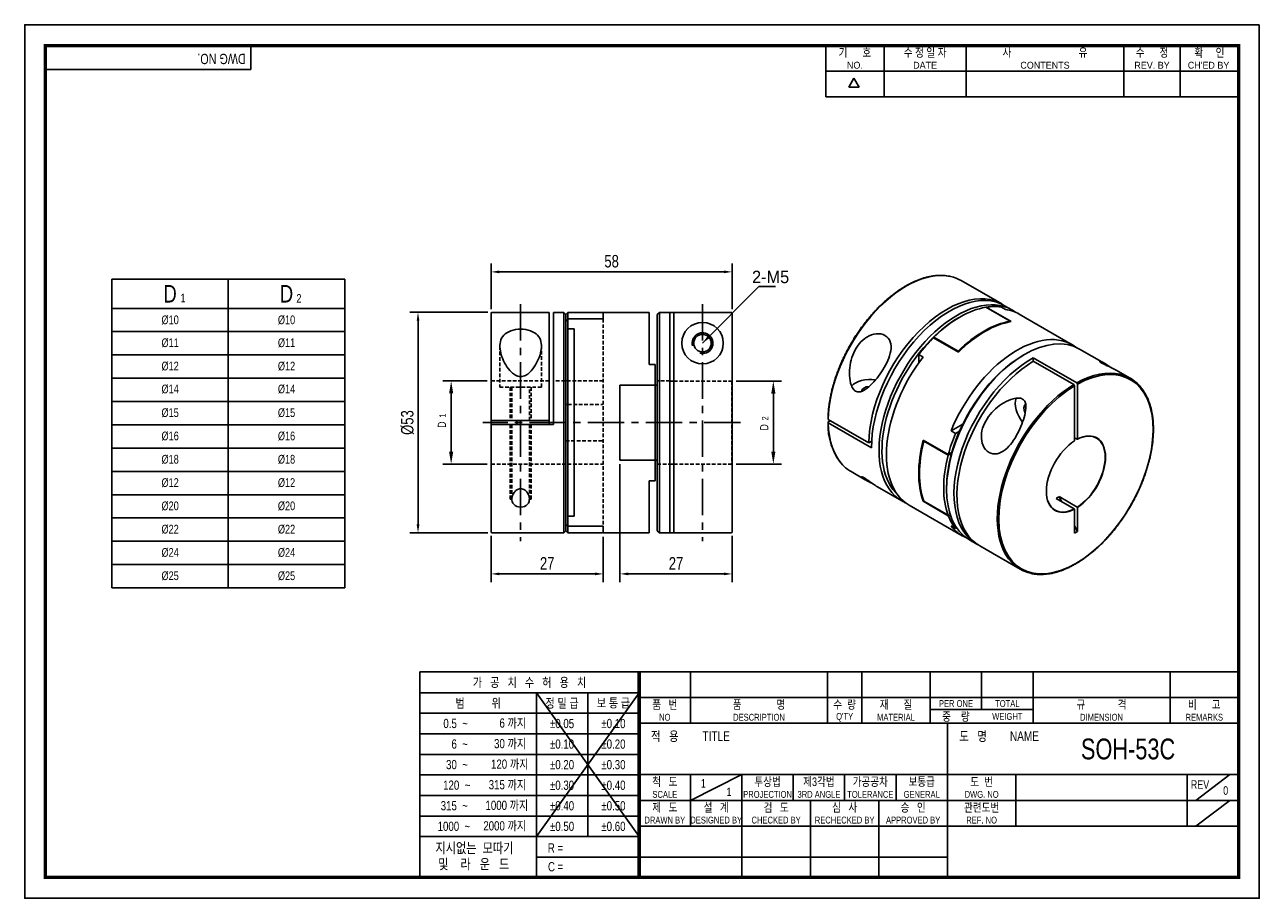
# Model space of a CAD drawing. Header units: millimetres. Extents: x 0 to 297, y 0 to 210.
import ezdxf
from ezdxf.enums import TextEntityAlignment as Align

# ---------------------------------------------------------------- set-up
doc = ezdxf.new("R2010")
doc.units = ezdxf.units.MM
doc.header["$LTSCALE"] = 7
for name, pattern in [('CENTER', [2, 1.25, -0.25, 0.25, -0.25]), ('CENTER2', [1.125, 0.75, -0.125, 0.125, -0.125]), ('DASHED', [0.75, 0.5, -0.25]), ('HIDDEN', [0.375, 0.25, -0.125]), ('HIDDEN2', [0.1875, 0.125, -0.0625]), ('PHANTOM2', [1.25, 0.625, -0.125, 0.125, -0.125, 0.125, -0.125])]:
    doc.linetypes.add(name, pattern=pattern)
doc.layers.get('0').update_dxf_attribs({"linetype": 'CONTINUOUS'})
doc.layers.get('Defpoints').update_dxf_attribs({"linetype": 'CONTINUOUS'})
for name, color, linetype in [('BM', 2, 'CONTINUOUS'), ('C', 1, 'CENTER2'), ('CT', 1, 'CENTER'), ('D', 7, 'CONTINUOUS'), ('DIM', 7, 'CONTINUOUS'), ('H', 3, 'HIDDEN'), ('HD', 4, 'DASHED'), ('P', 4, 'PHANTOM2')]:
    doc.layers.add(name, color=color, linetype=linetype)
doc.styles.get("Standard").update_dxf_attribs({"font": 'Gulim.ttf', "width": 0.8, "height": 3})
doc.dimstyles.new('LIM', dxfattribs={"dimtxt": 2, "dimasz": 2, "dimexe": 2, "dimexo": 1, "dimgap": 1, "dimtad": 1, "dimdec": 3, "dimzin": 9, "dimdsep": 46, "dimtxsty": 'Standard', "dimcen": 3, "dimclrd": 1, "dimclre": 1, "dimadec": 0, "dimazin": 0, "dimtfac": 1, "dimtdec": 3, "dimtmove": 0, "dimatfit": 3, "dimfxl": 0, "dimtolj": 1, "dimtzin": 0, "dimarcsym": 0})

# ---------------------------------------------------------------- blocks, each defined once
blk = doc.blocks.new('*D25')
at = {"layer": 'Defpoints', "color": 0}
for p in [(170.19, 150.58), (112.19, 140.61), (170.19, 140.6)]:
    blk.add_point(p, dxfattribs=at)
at = {"layer": 'DIM', "color": 1, "lineweight": -2}
for p, q in [((112.19, 141.61), (112.19, 152.58)), ((170.19, 141.6), (170.19, 152.58)), ((114.19, 150.58), (168.19, 150.58))]:
    blk.add_line(p, q, dxfattribs=at)
at = {"layer": 'DIM', "color": 1}
for points in [[(114.19, 150.92), (114.19, 150.25), (112.19, 150.58)], [(168.19, 150.92), (168.19, 150.25), (170.19, 150.58)]]:
    blk.add_solid(points, dxfattribs=at)
at = {"layer": 'DIM', "color": 0, "insert": (141.19, 153.12), "char_height": 3, "attachment_point": 5}
blk.add_mtext('\\A1;58', dxfattribs=at)
blk = doc.blocks.new('*D26')
at = {"layer": 'Defpoints', "color": 0}
for p in [(94.62, 140.86), (112.44, 140.86), (112.44, 87.86)]:
    blk.add_point(p, dxfattribs=at)
at = {"layer": 'DIM', "color": 1, "lineweight": -2}
for p, q in [((111.44, 140.86), (92.62, 140.86)), ((94.62, 89.86), (94.62, 138.86)), ((111.44, 87.86), (92.62, 87.86))]:
    blk.add_line(p, q, dxfattribs=at)
at = {"layer": 'DIM', "color": 1}
for points in [[(94.29, 138.86), (94.95, 138.86), (94.62, 140.86)], [(94.29, 89.86), (94.95, 89.86), (94.62, 87.86)]]:
    blk.add_solid(points, dxfattribs=at)
at = {"layer": 'DIM', "color": 0, "insert": (92.08, 114.36), "char_height": 3, "attachment_point": 5, "rotation": 90}
blk.add_mtext('\\A1;%%c53', dxfattribs=at)
blk = doc.blocks.new('*D27')
at = {"layer": 'Defpoints', "color": 0}
for p in [(112.19, 88.11), (139.19, 87.86), (139.19, 77.98)]:
    blk.add_point(p, dxfattribs=at)
at = {"layer": 'DIM', "color": 1, "lineweight": -2}
for p, q in [((112.19, 87.11), (112.19, 75.98)), ((139.19, 86.86), (139.19, 75.98)), ((114.19, 77.98), (137.19, 77.98))]:
    blk.add_line(p, q, dxfattribs=at)
at = {"layer": 'DIM', "color": 1}
for points in [[(114.19, 78.31), (114.19, 77.65), (112.19, 77.98)], [(137.19, 78.31), (137.19, 77.65), (139.19, 77.98)]]:
    blk.add_solid(points, dxfattribs=at)
at = {"layer": 'DIM', "color": 0, "insert": (125.69, 80.52), "char_height": 3, "attachment_point": 5}
blk.add_mtext('\\A1;27', dxfattribs=at)
blk = doc.blocks.new('*D28')
at = {"layer": 'Defpoints', "color": 0}
for p in [(143.19, 105.36), (170.19, 88.11), (170.19, 77.98)]:
    blk.add_point(p, dxfattribs=at)
at = {"layer": 'DIM', "color": 1, "lineweight": -2}
for p, q in [((143.19, 104.36), (143.19, 75.98)), ((170.19, 87.11), (170.19, 75.98)), ((145.19, 77.98), (168.19, 77.98))]:
    blk.add_line(p, q, dxfattribs=at)
at = {"layer": 'DIM', "color": 1}
for points in [[(145.19, 78.31), (145.19, 77.65), (143.19, 77.98)], [(168.19, 78.31), (168.19, 77.65), (170.19, 77.98)]]:
    blk.add_solid(points, dxfattribs=at)
at = {"layer": 'DIM', "color": 0, "insert": (156.69, 80.52), "char_height": 3, "attachment_point": 5}
blk.add_mtext('\\A1;27', dxfattribs=at)

msp = doc.modelspace()

# ---------------------------------------------------------------- linework, layer by layer
for p, q in [((54.437, 199.2323), (54.437, 205)), ((192.7139, 192.6407), (192.7139, 205)), ((206.7211, 192.6407), (206.7211, 205)), ((226.4959, 192.6407), (226.4959, 205)), ((264.3976, 192.6407), (264.3976, 205)), ((277.9928, 192.6407), (277.9928, 205)), ((54.437, 199.2323), (5, 199.2323)), ((192.7139, 198.8204), (291.588, 198.8204)), ((198.2565, 194.9765), (199.4924, 197.1172)), ((200.7283, 194.9765), (199.4924, 197.1172)), ((200.7283, 194.9765), (198.2565, 194.9765)), ((192.7139, 192.6407), (291.588, 192.6407)), ((20.9878, 148.8183), (20.9878, 74.6183)), ((20.9878, 148.8183), (76.9878, 148.8183)), ((76.9878, 148.8183), (76.9878, 74.6183)), ((20.9878, 74.6183), (76.9878, 74.6183)), ((95.0758, 54.437), (95.0758, 5)), ((147.8086, 54.437), (95.0758, 54.437)), ((292, 54.437), (147.8086, 54.437)), ((147.8086, 54.437), (147.8086, 5)), ((160.1679, 54.437), (160.1679, 42.0778)), ((193.1259, 54.437), (193.1259, 42.0778)), ((201.3654, 54.437), (201.3654, 42.0778)), ((217.8444, 54.437), (217.8444, 42.0778)), ((230.2037, 54.437), (230.2037, 45.3736)), ((242.563, 54.437), (242.563, 42.0778)), ((275.521, 54.437), (275.521, 42.0778)), ((147.8086, 49.4295), (95.0758, 49.4295)), ((147.8086, 49.4295), (123.0901, 14.8235)), ((123.0901, 49.4295), (147.8086, 14.8235)), ((123.0901, 49.4295), (123.0901, 5)), ((135.4493, 49.4295), (135.4493, 14.8235)), ((147.8086, 48.2574), (292, 48.2574)), ((217.8444, 45.3736), (242.563, 45.3736)), ((147.8086, 44.4858), (95.0758, 44.4858)), ((147.8086, 42.0778), (292, 42.0778)), ((221.9642, 5), (221.9642, 42.0778)), ((147.8086, 39.5421), (95.0758, 39.5421)), ((147.8086, 34.5984), (95.0758, 34.5984)), ((147.8086, 29.7185), (292, 29.7185)), ((160.1679, 23.5389), (172.5271, 29.7185)), ((160.1679, 29.7185), (160.1679, 17.3593)), ((172.5271, 29.7185), (172.5271, 5)), ((184.8864, 29.7185), (184.8864, 23.5389)), ((197.2457, 29.7185), (197.2457, 23.5389)), ((209.6049, 29.7185), (209.6049, 23.5389)), ((238.4432, 29.7185), (238.4432, 17.3593)), ((279.6407, 29.7185), (279.6407, 17.3593)), ((281.7006, 23.5389), (289.9401, 29.7185)), ((147.8086, 29.6547), (95.0758, 29.6547)), ((147.8086, 24.711), (95.0758, 24.711)), ((147.8086, 23.5389), (221.9642, 23.5389)), ((189.0061, 23.5389), (189.0061, 5)), ((205.4852, 23.5389), (205.4852, 5)), ((221.9642, 23.5389), (292, 23.5389)), ((281.7006, 17.3593), (289.9401, 23.5389)), ((147.8086, 19.7673), (95.0758, 19.7673)), ((147.8086, 17.3593), (292, 17.3593)), ((147.8086, 14.8235), (95.0758, 14.8235)), ((147.8086, 9.8798), (123.0901, 9.8798)), ((147.8086, 9.8798), (221.9642, 9.8798))]:
    msp.add_line(p, q)
at = {"color": 4}
for p, q in [((48.9878, 148.8183), (48.9878, 74.6183)), ((20.9878, 141.8183), (76.9878, 141.8183))]:
    msp.add_line(p, q, dxfattribs=at)
at = {"color": 1}
for p, q in [((20.9878, 136.2183), (76.9878, 136.2183)), ((20.9878, 130.6183), (76.9878, 130.6183)), ((20.9878, 125.0183), (76.9878, 125.0183)), ((20.9878, 119.4183), (76.9878, 119.4183)), ((20.9878, 113.8183), (76.9878, 113.8183)), ((20.9878, 108.2183), (76.9878, 108.2183)), ((20.9878, 102.6183), (76.9878, 102.6183)), ((20.9878, 97.0183), (76.9878, 97.0183)), ((20.9878, 91.4183), (76.9878, 91.4183)), ((20.9878, 85.8183), (76.9878, 85.8183)), ((20.9878, 80.2183), (76.9878, 80.2183))]:
    msp.add_line(p, q, dxfattribs=at)
msp.add_lwpolyline([(297, 210), (0, 210), (0, 0), (297, 0)], close=True)
msp.add_lwpolyline([(292, 205, 0.8, 0.8, 0), (5, 205, 0.8, 0.8, 0), (5, 5, 0.8, 0.8, 0), (292, 5, 0.8, 0.8, 0)], format="xyseb", close=True)
at = {"const_width": 0.824}
msp.add_lwpolyline([(147.8086, 5), (147.8086, 54.437)], dxfattribs=at)
at = {"layer": 'BM', "linetype": 'Continuous'}
for p, q in [((235.0265, 142.8622), (225.3038, 148.4756)), ((112.1863, 140.6052), (112.1863, 114.8552)), ((126.1863, 140.8552), (112.4363, 140.8552)), ((126.1863, 114.8552), (126.1863, 140.8552)), ((127.1863, 140.8552), (127.1863, 113.8552)), ((129.6863, 140.8552), (127.1863, 140.8552)), ((129.6863, 140.8552), (129.6863, 87.8552)), ((130.1863, 140.3552), (129.6863, 140.8552)), ((130.6863, 140.8552), (130.1863, 140.3552)), ((130.1863, 140.3552), (130.1863, 138.7478)), ((130.6863, 140.8552), (130.6863, 139.3396)), ((138.9363, 140.8552), (130.6863, 140.8552)), ((150.1863, 140.8552), (139.1863, 140.8552)), ((139.1863, 140.8552), (139.1863, 139.2801)), ((150.1863, 140.8552), (150.1863, 128.3552)), ((152.6863, 140.8552), (152.1863, 140.3552)), ((152.1863, 140.3552), (152.1863, 123.3552)), ((152.6863, 87.8552), (152.6863, 140.8552)), ((155.1863, 140.8552), (152.6863, 140.8552)), ((155.1863, 87.8552), (155.1863, 140.8552)), ((155.1863, 140.8505), (156.1863, 140.8505)), ((156.1863, 87.8552), (156.1863, 140.8505)), ((156.1863, 140.8505), (169.9363, 140.8505)), ((170.1863, 88.1052), (170.1863, 140.6004)), ((224.9585, 139.7126), (224.605, 139.5085)), ((237.0383, 138.7133), (231.2046, 142.0813)), ((237.1043, 138.7033), (231.2526, 142.0818)), ((231.3225, 142.1008), (237.3329, 138.6306)), ((231.3225, 142.0415), (231.3225, 142.1008)), ((234.858, 142.1621), (235.9187, 141.5497)), ((237.5014, 141.4334), (235.7337, 142.454)), ((251.9971, 133.0643), (239.2692, 140.4127)), ((130.1863, 138.7478), (130.5207, 139.1039)), ((130.1863, 138.7478), (130.1863, 89.9626)), ((130.6863, 139.2801), (139.1863, 139.2801)), ((130.6863, 136.8552), (130.6863, 139.2801)), ((130.6863, 91.8552), (130.6863, 136.8552)), ((130.6863, 136.8552), (132.1863, 136.8552)), ((132.1863, 91.8552), (132.1863, 136.8552)), ((218.241, 134.5218), (218.4775, 134.6761)), ((218.241, 134.3961), (218.241, 134.5218)), ((218.5033, 134.6612), (218.4775, 134.6761)), ((218.5946, 134.7523), (224.605, 131.2822)), ((218.7124, 134.869), (224.5461, 131.5009)), ((215.059, 130.7311), (216.1197, 130.1188)), ((215.059, 128.6851), (215.059, 130.7311)), ((240.5149, 130.7311), (240.1613, 130.527)), ((259.6431, 128.6499), (253.7649, 132.0436)), ((151.6863, 128.3552), (150.1863, 128.3552)), ((151.6863, 128.3552), (151.6863, 123.3552)), ((242.6362, 129.9108), (253.066, 123.8891)), ((242.6362, 129.0943), (242.6362, 129.9108)), ((242.6362, 129.0943), (252.3589, 123.4809)), ((265.9625, 125.0014), (262.5569, 126.9675)), ((143.1863, 123.3552), (143.1863, 105.3552)), ((151.6863, 123.3552), (143.1863, 123.3552)), ((151.6863, 123.3552), (151.8519, 123.3552)), ((151.6863, 105.5219), (151.6863, 123.1885)), ((152.1863, 123.3552), (151.8519, 123.3552)), ((152.1863, 105.3552), (152.1863, 123.3552)), ((155.1863, 124.3427), (156.1863, 124.3427)), ((252.5357, 123.1747), (252.5357, 109.9411)), ((253.2428, 123.5829), (253.2428, 110.3494)), ((130.1863, 118.7141), (130.6863, 118.7141)), ((112.1863, 114.8552), (112.1863, 113.8552)), ((112.1863, 114.8552), (112.4363, 114.8552)), ((112.1863, 113.8552), (112.1863, 88.1052)), ((112.1863, 113.8552), (112.4363, 113.8552)), ((126.1863, 114.8552), (112.4363, 114.8552)), ((127.1863, 113.8552), (112.4363, 113.8552)), ((126.1863, 113.8552), (126.1863, 114.8552)), ((203.0416, 109.5041), (193.3188, 115.1176)), ((203.7487, 108.2794), (193.3188, 114.3011)), ((193.3189, 114.5052), (193.8492, 114.8114)), ((225.6699, 113.9954), (222.8372, 112.36)), ((130.6863, 109.9963), (130.1863, 109.9963)), ((203.7754, 109.9278), (203.0416, 109.5041)), ((222.1832, 106.6751), (216.1728, 110.1453)), ((223.8979, 111.7476), (222.8372, 112.36)), ((224.9011, 112.3268), (223.8979, 111.7476)), ((252.5357, 110.7168), (253.2074, 110.3289)), ((253.2074, 110.3289), (253.2428, 110.3494)), ((222.1411, 106.5148), (216.3075, 109.8828)), ((222.1832, 106.6751), (223.0477, 107.1743)), ((151.6863, 105.3552), (143.1863, 105.3552)), ((151.6863, 105.3552), (151.6863, 100.3552)), ((151.8519, 105.3552), (151.6863, 105.3552)), ((151.8519, 105.3552), (152.1863, 105.3552)), ((152.1863, 88.3552), (152.1863, 105.3552)), ((156.1863, 104.3677), (155.1863, 104.3677)), ((222.3078, 106.7471), (222.4249, 106.6794)), ((222.9131, 106.6883), (222.4249, 106.6794)), ((198.8038, 102.5763), (202.2094, 100.6101)), ((150.1863, 100.3552), (150.1863, 87.8552)), ((151.6863, 100.3552), (150.1863, 100.3552)), ((205.1232, 98.9278), (211.0014, 95.534)), ((221.7765, 98.6836), (221.7765, 98.2754)), ((216.2576, 95.4973), (216.1728, 95.4483)), ((222.1832, 91.9782), (216.1728, 95.4483)), ((216.3075, 95.458), (222.1411, 92.09)), ((216.3491, 95.4058), (222.2009, 92.0273)), ((252.5003, 93.6112), (248.1221, 96.1389)), ((253.2074, 94.0194), (248.8292, 96.5472)), ((249.4493, 95.3727), (248.8292, 96.5472)), ((212.7692, 94.5134), (225.4971, 87.1649)), ((252.5357, 93.5499), (252.5003, 93.6112)), ((252.5357, 93.5499), (252.5357, 87.7791)), ((253.2428, 93.9581), (253.2074, 94.0194)), ((253.2428, 93.9581), (253.2428, 88.1874)), ((130.1863, 88.3552), (130.1863, 89.9626)), ((130.5207, 89.6064), (130.1863, 89.9626)), ((130.6863, 91.8552), (132.1863, 91.8552)), ((130.6863, 89.4303), (130.6863, 91.8552)), ((130.6863, 89.4303), (139.1863, 89.4303)), ((130.6863, 87.8552), (130.6863, 89.3707)), ((139.1863, 89.4303), (139.1863, 87.8552)), ((222.2409, 92.0115), (222.1832, 91.9782)), ((222.4249, 91.9825), (222.7628, 91.9886)), ((223.8979, 88.8857), (222.8372, 89.4981)), ((253.2428, 88.1874), (252.5357, 89.5267)), ((112.4363, 87.8552), (129.6863, 87.8552)), ((129.6863, 87.8552), (130.1863, 88.3552)), ((130.1863, 88.3552), (130.6863, 87.8552)), ((130.6863, 87.8552), (138.9363, 87.8552)), ((139.1863, 87.8552), (150.1863, 87.8552)), ((152.1863, 88.3552), (152.6863, 87.8552)), ((152.6863, 87.8552), (155.1863, 87.8552)), ((156.1863, 87.8599), (155.1863, 87.8599)), ((156.1863, 87.8552), (169.9363, 87.8552)), ((223.8979, 88.8857), (224.1862, 89.0522)), ((227.2649, 86.1443), (229.0326, 85.1237)), ((252.5357, 87.7791), (253.2428, 88.1874)), ((229.7398, 84.7154), (239.4625, 79.102))]:
    msp.add_line(p, q, dxfattribs=at)
at = {"layer": 'BM', "linetype": 'HIDDEN2'}
for p, q in [((130.6863, 136.8552), (132.1863, 136.8552)), ((152.1863, 123.3552), (152.1863, 105.3552))]:
    msp.add_line(p, q, dxfattribs=at)
at = {"layer": 'BM', "linetype": 'Continuous'}
for radius in [5, 2.1]:
    msp.add_circle((163.0613, 133.446), radius, dxfattribs=at)
for centre, radius, start, end in [((112.4363, 140.6052), 0.25, 90, 180), ((138.9363, 140.6052), 0.25, 0, 90), ((169.9362, 140.6004), 0.25, 359.994817, 89.994886), ((236.9793, 138.4868), 0.25, 29.07493, 60), ((217.5347, 136.064), 1.6778, 304.185714, 314.580896), ((143.4363, 123.1052), 0.25, 90, 180), ((151.8429, 123.1985), 0.157, 86.72728, 183.636495), ((252.1455, 123.1535), 0.3908, 3.098054, 56.896), ((252.8526, 123.5618), 0.3908, 3.098054, 56.896), ((129.8173, 114.3552), 11.4002, 177.486268, 182.513732), ((208.1404, 113.8078), 14.9057, 177.714533, 219.977589), ((239.7948, 102.767), 24.6401, 162.993017, 197.067513), ((216.4741, 109.911), 0.25, 137.943283, 165.415556), ((143.4363, 105.6052), 0.25, 180, 270), ((151.8429, 105.5119), 0.157, 176.363762, 273.272463), ((216.4741, 95.6223), 0.25, 200.40197, 240), ((112.4363, 88.1052), 0.25, 180, 270), ((138.9363, 88.1052), 0.25, 270, 0), ((169.9363, 88.1052), 0.25, 270, 0)]:
    msp.add_arc(centre, radius, start, end, dxfattribs=at)
at = {"layer": 'BM', "color": 1, "linetype": 'Continuous'}
msp.add_arc((163.0613, 133.446), 2.5, 255, 195, dxfattribs=at)
at = {"layer": 'BM', "linetype": 'Continuous'}
for centre, major_axis, ratio, start_param, end_param in [((212.0538, 125.526), (13.25, 22.9497), 0.57735027, 0.17564484, 2.33732545), ((212.0538, 125.526), (13.25, 22.9497), 0.57735027, 0, 0.17564484), ((221.7765, 119.9126), (-13.25, -22.9497), 0.57735027, 3.11490621, 5.4789181), ((222.4837, 119.5043), (-13.25, -22.9497), 0.57735027, 3.14159265, 5.51665619), ((224.2514, 118.4837), (-13.25, -22.9497), 0.57735027, 3.07483489, 6.28318531), ((224.9585, 118.0754), (13.25, 22.9497), 0.57735027, 0.44556125, 1.12523507), ((224.9585, 118.0754), (13.25, 22.9497), 0.57735027, 0.22879885, 0.4388825), ((226.0192, 117.4631), (-13.25, -22.9497), 0.57735027, 3.14159265, 3.3703915), ((224.605, 118.2796), (13, 22.5167), 0.57735027, 0.78539816, 1.13886655), ((230.7922, 114.7074), (13.25, 22.9497), 0.57735027, 0.44556125, 1.12523507), ((230.9689, 114.6053), (13.25, 22.9497), 0.57735027, 0.4388825, 1.13191383), ((236.9793, 138.4868), (-0.125, -0.2165), 0.57735027, 3.14159265, 3.58715391), ((236.9793, 138.4868), (-0.0417, 0.2465), 0.73678114, 5.0514295, 5.73582749), ((224.605, 118.2796), (13, 22.5167), 0.57735027, 1.13886655, 3.01718837), ((224.9585, 118.0754), (13.25, 22.9497), 0.57735027, 1.13191383, 1.34199748), ((240.5149, 109.094), (13.25, 22.9497), 0.57735027, 0, 3.14159265), ((238.7471, 110.1146), (-13.25, -22.9497), 0.57735027, 3.07483489, 4.94118783), ((224.605, 131.3425), (0.125, 0.2165), 0.57735027, 1.12523507, 1.78122573), ((224.605, 131.3425), (-0.1755, 0.1781), 0.35188096, 4.54115747, 5.37705682), ((226.0192, 117.4631), (13.25, 22.9497), 0.57735027, 1.34199748, 3.14159265), ((242.2826, 108.0734), (13.25, 22.9497), 0.57735027, 0.76652912, 3.1682791), ((242.9898, 107.6651), (13.25, 22.9497), 0.57735027, 0.80426721, 3.14159265), ((240.1613, 109.2981), (-13, -22.5167), 0.57735027, 3.92699082, 5.14431876), ((252.8892, 101.9496), (13.125, 22.7332), 0.57735027, 0.80444693, 7.0495347), ((203.4159, 121.8657), (5, 0), 0.57735027, 1.31642332, 2.69013013), ((252.7125, 102.0517), (-13.25, -22.9497), 0.57735027, 3.31490722, 3.90812177), ((252.7125, 102.0517), (-13.25, -22.9497), 0.57735027, 2.96625695, 3.31490722), ((203.4159, 121.8657), (-2.1, 0), 0.57735027, 4.85467799, 6.28318531), ((252.7125, 102.0517), (-13.25, -22.9497), 0.57735027, 3.94585986, 6.10779866), ((241.8407, 116.9759), (-2.5, 4.3301), 0.57735027, 0.4581502, 1.82735396), ((241.8407, 116.9759), (1.05, -1.8187), 0.57735027, 3.14159265, 4.58640768), ((212.0538, 125.526), (13.25, 22.9497), 0.57735027, 2.37506353, 2.97168894), ((233.7974, 112.9723), (-13.25, -22.9497), 0.57735027, 5.15127148, 5.84430281), ((216.4741, 109.911), (0.2419, -0.063), 0.35188096, 3.14208767, 4.04772114), ((216.4741, 109.911), (-0.125, -0.2165), 0.57735027, 4.50195957, 5.15795023), ((239.8078, 109.5022), (-13.25, -22.9497), 0.57735027, 4.94118783, 5.15127148), ((252.8892, 101.9496), (5.025, 8.7036), 0.57735027, 0.83516995, 3.87721903), ((252.8539, 101.97), (-5, -8.6603), 0.57735027, 0.83541902, 3.87696996), ((252.8892, 101.9496), (-5.025, -8.7036), 0.57735027, 0.83516995, 3.87721903), ((233.9741, 112.8703), (-13.25, -22.9497), 0.57735027, 5.15795023, 5.83762405), ((212.0538, 125.526), (13.25, 22.9497), 0.57735027, 2.97168894, 3.14159265), ((239.8078, 109.5022), (-13.25, -22.9497), 0.57735027, 5.15795023, 5.83762405), ((240.1613, 109.2981), (-13, -22.5167), 0.57735027, 5.14431876, 5.49778714), ((224.2514, 118.4837), (-13.25, -22.9497), 0.57735027, 0, 0.06675776), ((216.4741, 95.6223), (0.2343, 0.0872), 0.73678114, 3.14192507, 3.68895047), ((216.4741, 95.6223), (0.125, 0.2165), 0.57735027, 2.6960314, 3.14159265), ((252.8539, 101.97), (5, 8.6603), 0.57735027, 2.35619449, 3.87696996), ((242.2826, 108.0734), (-5.9326, 11.8891), 0.61379578, 3.1288909, 3.22893261), ((239.8078, 109.5022), (-13.25, -22.9497), 0.57735027, 5.84430281, 6.05438646), ((238.7471, 110.1146), (13.25, 22.9497), 0.57735027, 2.91279381, 3.20835041), ((252.7125, 102.0517), (-13.25, -22.9497), 0.57735027, 6.10779866, 6.45715697)]:
    msp.add_ellipse(centre, major_axis=major_axis, ratio=ratio, start_param=start_param, end_param=end_param, dxfattribs=at)
for points, knots in [([(222.7372, 149.4731), (222.5359, 149.5182), (222.1472, 149.6037), (221.4566, 149.6935), (220.7144, 149.7417), (219.9486, 149.7401), (219.1681, 149.6888), (218.3725, 149.588), (217.564, 149.4377), (216.7443, 149.2383), (215.9149, 148.9902), (215.0778, 148.6939), (214.2346, 148.35), (213.3871, 147.9593), (212.537, 147.5227), (211.6862, 147.041), (210.8363, 146.5154), (209.9891, 145.9468), (209.1462, 145.3365), (208.3095, 144.6858), (207.4805, 143.9961), (206.661, 143.2686), (205.8525, 142.505), (205.0568, 141.7068), (204.2754, 140.8757), (203.51, 140.0133), (202.762, 139.1214), (202.0329, 138.2018), (201.3243, 137.2564), (200.6375, 136.2872), (199.974, 135.296), (199.3351, 134.285), (198.7222, 133.2562), (198.1363, 132.2116), (197.5788, 131.1534), (197.0507, 130.0837), (196.5533, 129.0047), (196.0873, 127.9187), (195.6539, 126.8277), (195.2539, 125.7341), (194.8881, 124.64), (194.5573, 123.5476), (194.2622, 122.4592), (194.0034, 121.377), (193.7813, 120.303), (193.5967, 119.2401), (193.4495, 118.1879), (193.3414, 117.1578), (193.2699, 116.1464), (193.2548, 115.556), (193.2471, 115.2219)], [0, 0, 0, 0, 0.01628615, 0.03711724, 0.05797222, 0.07885171, 0.09975475, 0.12067916, 0.14162206, 0.16258022, 0.18355044, 0.2045297, 0.22551536, 0.24650519, 0.26749737, 0.28849044, 0.30948304, 0.33047447, 0.35146423, 0.37245202, 0.39343768, 0.41442114, 0.43540242, 0.45638162, 0.47735886, 0.4983343, 0.51930814, 0.54028057, 0.5612518, 0.58222207, 0.6031916, 0.62416061, 0.64512935, 0.66609804, 0.68706689, 0.70803608, 0.72900587, 0.74997647, 0.77094814, 0.7919211, 0.81289557, 0.8338718, 0.85484998, 0.87583031, 0.89681298, 0.91779813, 0.93878584, 0.95977618, 0.98076908, 1, 1, 1, 1]), ([(119.3113, 136.7984), (120.1594, 136.7984), (120.9861, 136.6625), (122.3921, 136.1561), (122.9685, 135.7834), (123.7935, 134.8917), (124.0535, 134.3682), (124.325, 133.2528), (124.3412, 132.646), (124.1223, 130.7945), (123.6404, 129.4695), (122.5014, 127.5751), (122.0443, 126.944), (121.1736, 126.1302), (120.8545, 125.8838), (120.1189, 125.5081), (119.7039, 125.3907), (118.8679, 125.3999), (118.4504, 125.5284), (117.7272, 125.9125), (117.4075, 126.1645), (116.5496, 126.9804), (116.099, 127.607), (115.3446, 128.8718), (115.0452, 129.5125), (114.5823, 130.7958), (114.4223, 131.438), (114.2815, 132.6617), (114.297, 133.2553), (114.5733, 134.3807), (114.8333, 134.8983), (115.6601, 135.7879), (116.2343, 136.1571), (117.6277, 136.6597), (118.4631, 136.7984), (119.3113, 136.7984)], [0, 0, 0, 0, 0.0625, 0.0625, 0.125, 0.125, 0.1875, 0.1875, 0.25, 0.25, 0.375, 0.375, 0.4375, 0.4375, 0.46875, 0.46875, 0.5, 0.5, 0.53125, 0.53125, 0.5625, 0.5625, 0.625, 0.625, 0.6875, 0.6875, 0.75, 0.75, 0.8125, 0.8125, 0.875, 0.875, 0.9375, 0.9375, 1, 1, 1, 1]), ([(130.5207, 139.1039), (130.5617, 139.1476), (130.6008, 139.1932), (130.6634, 139.2791), (130.6863, 139.3195), (130.6863, 139.3396)], [0, 0, 0, 0, 0.5, 0.5, 1, 1, 1, 1]), ([(206.9515, 135.2915), (207.5512, 134.9453), (207.9791, 134.4063), (208.4358, 133.1085), (208.4646, 132.3502), (208.2306, 130.8135), (207.972, 130.0245), (207.3112, 128.5105), (206.9002, 127.7646), (205.5735, 125.6656), (204.5491, 124.3857), (202.9224, 122.8298), (202.3532, 122.3591), (201.4438, 121.8805), (201.1336, 121.7608), (200.4877, 121.6817), (200.1566, 121.7335), (199.5685, 122.0841), (199.3145, 122.3833), (198.932, 123.0666), (198.7928, 123.453), (198.4817, 124.64), (198.4082, 125.4771), (198.4248, 127.1353), (198.5177, 127.9565), (198.8643, 129.5825), (199.1211, 130.3857), (199.7977, 131.8904), (200.2219, 132.6073), (201.2784, 133.9106), (201.9006, 134.4802), (203.3012, 135.3401), (204.0828, 135.624), (205.6014, 135.7734), (206.3517, 135.6378), (206.9515, 135.2915)], [0, 0, 0, 0, 0.0625, 0.0625, 0.125, 0.125, 0.1875, 0.1875, 0.25, 0.25, 0.375, 0.375, 0.4375, 0.4375, 0.46875, 0.46875, 0.5, 0.5, 0.53125, 0.53125, 0.5625, 0.5625, 0.625, 0.625, 0.6875, 0.6875, 0.75, 0.75, 0.8125, 0.8125, 0.875, 0.875, 0.9375, 0.9375, 1, 1, 1, 1]), ([(262.5662, 126.9618), (262.4771, 127.0134), (262.3733, 127.0706), (261.8947, 127.3217), (261.4128, 127.5483), (260.5763, 127.931), (260.2736, 128.0683), (259.6591, 128.3599), (259.3406, 128.5193), (258.8611, 128.7964), (258.7104, 128.9082), (258.5786, 129.0476), (258.5844, 129.0814), (258.7204, 129.1038), (258.9624, 129.015), (259.6229, 128.6714), (260.0576, 128.4064), (260.8222, 127.9158), (261.0897, 127.742), (261.3557, 127.5723)], [0.210320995, 0.210320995, 0.210320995, 0.210320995, 0.25, 0.25, 0.375, 0.375, 0.4375, 0.4375, 0.5, 0.5, 0.5625, 0.5625, 0.625, 0.625, 0.75, 0.75, 0.875, 0.875, 0.932950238, 0.932950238, 0.932950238, 0.932950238]), ([(242.0035, 78.1122), (242.1653, 78.0739), (242.5201, 77.9911), (243.1717, 77.899), (243.9098, 77.8412), (244.6724, 77.8335), (245.45, 77.8754), (246.243, 77.9669), (247.0491, 78.1079), (247.8669, 78.2981), (248.6946, 78.5371), (249.5304, 78.8244), (250.3726, 79.1593), (251.2194, 79.5412), (252.0691, 79.9693), (252.9199, 80.4425), (253.7701, 80.96), (254.618, 81.5206), (255.4618, 82.1231), (256.2998, 82.7663), (257.1304, 83.4488), (257.9519, 84.1693), (258.7625, 84.9262), (259.5607, 85.718), (260.3449, 86.5431), (261.1135, 87.3997), (261.8649, 88.2862), (262.5977, 89.2007), (263.3102, 90.1414), (264.0012, 91.1063), (264.6692, 92.0934), (265.3128, 93.1009), (265.9308, 94.1265), (266.5218, 95.1683), (267.0848, 96.2241), (267.6184, 97.2918), (268.1218, 98.3692), (268.5937, 99.454), (269.0333, 100.5442), (269.4397, 101.6375), (269.812, 102.7317), (270.1494, 103.8246), (270.4513, 104.9139), (270.717, 105.9975), (270.946, 107.0731), (271.1377, 108.1386), (271.2918, 109.1918), (271.4079, 110.2306), (271.4858, 111.2529), (271.5252, 112.2566), (271.526, 113.2397), (271.4882, 114.2001), (271.4119, 115.136), (271.297, 116.0452), (271.1438, 116.9261), (270.9526, 117.7767), (270.7238, 118.5952), (270.4577, 119.3799), (270.1549, 120.129), (269.8161, 120.8413), (269.4422, 121.5141), (269.0331, 122.1499), (268.5928, 122.7327), (268.2708, 123.1228), (268.1096, 123.2837), (268.1087, 123.2846)], [0, 0, 0, 0, 0.0101739, 0.02629134, 0.04242702, 0.05858168, 0.07475478, 0.09094479, 0.10714956, 0.12336662, 0.13959346, 0.15582772, 0.1720673, 0.18831041, 0.20455557, 0.22080163, 0.23704749, 0.25329252, 0.26953633, 0.28577864, 0.30201933, 0.31825831, 0.33449561, 0.35073127, 0.3669654, 0.38319811, 0.39942955, 0.41565987, 0.43188923, 0.44811782, 0.46434579, 0.48057334, 0.49680064, 0.51302786, 0.52925519, 0.54548275, 0.56171074, 0.57793932, 0.59416869, 0.61039902, 0.6266305, 0.6428633, 0.65909758, 0.6753335, 0.69157121, 0.70781081, 0.72405239, 0.74029599, 0.75654159, 0.7727891, 0.78903829, 0.80528885, 0.82154026, 0.83779159, 0.85404171, 0.87028926, 0.88653252, 0.90276948, 0.91899778, 0.93521485, 0.95141804, 0.96760489, 0.98377339, 0.99992238, 1, 1, 1, 1]), ([(231.9814, 107.2011), (231.3816, 107.5474), (230.8932, 108.1212), (230.2571, 109.5226), (230.1131, 110.3475), (230.1602, 111.992), (230.3465, 112.8228), (230.9433, 114.3738), (231.3608, 115.1159), (232.8249, 117.1355), (234.1025, 118.2693), (236.2474, 119.526), (237.0169, 119.8811), (238.208, 120.197), (238.6079, 120.2649), (239.3937, 120.2633), (239.7702, 120.1852), (240.3548, 119.8367), (240.5592, 119.5661), (240.799, 118.9652), (240.8468, 118.6316), (240.8765, 117.607), (240.752, 116.8842), (240.3912, 115.4247), (240.1499, 114.6892), (239.5697, 113.1982), (239.2288, 112.4435), (238.4631, 110.9902), (238.0324, 110.2771), (237.0412, 108.936), (236.4913, 108.3247), (235.2777, 107.3569), (234.6105, 107.007), (233.2699, 106.7548), (232.5811, 106.8549), (231.9814, 107.2011)], [0, 0, 0, 0, 0.0625, 0.0625, 0.125, 0.125, 0.1875, 0.1875, 0.25, 0.25, 0.375, 0.375, 0.4375, 0.4375, 0.46875, 0.46875, 0.5, 0.5, 0.53125, 0.53125, 0.5625, 0.5625, 0.625, 0.625, 0.6875, 0.6875, 0.75, 0.75, 0.8125, 0.8125, 0.875, 0.875, 0.9375, 0.9375, 1, 1, 1, 1]), ([(193.2457, 115.2219), (193.2456, 115.2211), (193.2456, 115.2204), (193.2456, 115.182), (193.2726, 115.1443), (193.3188, 115.1176)], [0.49005203, 0.49005203, 0.49005203, 0.49005203, 0.5, 0.5, 1, 1, 1, 1]), ([(193.3189, 114.5052), (193.2724, 114.4784), (193.2456, 114.4408), (193.2456, 114.3655), (193.2726, 114.3278), (193.3188, 114.3011)], [0, 0, 0, 0, 0.5, 0.5, 1, 1, 1, 1]), ([(222.4249, 106.6794), (222.3649, 106.6784), (222.3051, 106.6667), (222.2001, 106.6135), (222.1554, 106.5695), (222.1411, 106.5148)], [0, 0, 0, 0, 0.5, 0.5, 1, 1, 1, 1]), ([(203.9975, 99.6666), (203.7162, 99.8127), (203.4305, 99.9583), (202.6205, 100.3766), (202.1791, 100.6175), (201.5475, 101.0204), (201.351, 101.1855), (201.3044, 101.3126), (201.3314, 101.3345), (201.5198, 101.2889), (201.6924, 101.2138), (202.1734, 100.9358), (202.4717, 100.7388), (203.0314, 100.3523), (203.2991, 100.1606), (204.0543, 99.6237), (204.4871, 99.3229), (204.9402, 99.0365), (205.0411, 98.9755), (205.1301, 98.9243)], [0.066916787, 0.066916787, 0.066916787, 0.066916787, 0.125, 0.125, 0.25, 0.25, 0.375, 0.375, 0.4375, 0.4375, 0.5, 0.5, 0.5625, 0.5625, 0.625, 0.625, 0.75, 0.75, 0.78957725, 0.78957725, 0.78957725, 0.78957725]), ([(119.3113, 94.019), (118.6209, 94.019), (118.0105, 94.3165), (117.3192, 95.107), (117.1917, 95.5866), (117.2354, 96.5704), (117.4056, 97.0817), (117.9028, 97.7675), (118.113, 97.9854), (118.642, 98.3254), (118.9743, 98.4436), (119.6536, 98.4424), (119.9863, 98.3228), (120.514, 97.9814), (120.722, 97.7653), (121.2216, 97.0734), (121.3877, 96.5651), (121.4304, 95.5882), (121.3009, 95.103), (120.6104, 94.3159), (120.0016, 94.019), (119.3113, 94.019)], [0, 0, 0, 0, 0.125, 0.125, 0.25, 0.25, 0.375, 0.375, 0.4375, 0.4375, 0.5, 0.5, 0.5625, 0.5625, 0.625, 0.625, 0.75, 0.75, 0.875, 0.875, 1, 1, 1, 1]), ([(222.1411, 92.09), (222.1554, 92.0517), (222.2002, 92.022), (222.3051, 91.9878), (222.365, 91.9814), (222.4249, 91.9825)], [0, 0, 0, 0, 0.5, 0.5, 1, 1, 1, 1]), ([(130.6863, 89.3707), (130.6863, 89.3909), (130.6633, 89.4314), (130.6008, 89.5172), (130.5617, 89.5628), (130.5207, 89.6064)], [0, 0, 0, 0, 0.5, 0.5, 1, 1, 1, 1])]:
    msp.add_open_spline(points, degree=3, knots=knots, dxfattribs=at)
msp.add_open_spline([(231.2046, 142.0813), (231.2306, 142.0857), (231.2464, 142.0851), (231.2534, 142.0811)], degree=3, dxfattribs=at)
at = {"layer": 'C'}
msp.add_line((147.8086, 49.4295), (147.8086, 49.3961), dxfattribs=at)
at = {"layer": 'CT'}
for p, q in [((119.3113, 142.8505), (119.3113, 85.8552)), ((163.0613, 142.8505), (163.0613, 85.8552)), ((172.1863, 114.3528), (110.1863, 114.3528))]:
    msp.add_line(p, q, dxfattribs=at)
at = {"layer": 'DIM', "color": 1}
for p, q in [((111.2363, 124.3552), (100.5922, 124.3552)), ((171.1363, 124.3427), (182.0942, 124.3427)), ((102.5922, 107.3552), (102.5922, 121.3552)), ((180.0942, 107.3677), (180.0942, 121.3427)), ((111.2363, 104.3552), (100.5922, 104.3552)), ((171.1363, 104.3677), (182.0942, 104.3677))]:
    msp.add_line(p, q, dxfattribs=at)
for points in [[(102.0922, 121.3552), (103.0922, 121.3552), (102.5922, 124.3552)], [(179.5942, 121.3427), (180.5942, 121.3427), (180.0942, 124.3427)], [(102.0922, 107.3552), (103.0922, 107.3552), (102.5922, 104.3552)], [(179.5942, 107.3677), (180.5942, 107.3677), (180.0942, 104.3677)]]:
    msp.add_solid(points, dxfattribs=at)
at = {"layer": 'H'}
msp.add_line((147.8086, 49.3128), (147.8086, 49.2711), dxfattribs=at)
at = {"layer": 'HD', "linetype": 'HIDDEN2'}
for p, q in [((139.1863, 139.2801), (139.1863, 89.4303)), ((114.3113, 132.7266), (114.3113, 122.8552)), ((124.3113, 122.8552), (124.3113, 132.7287)), ((112.2363, 124.3552), (112.1863, 124.4052)), ((126.1863, 124.3552), (112.2363, 124.3552)), ((112.2363, 124.3552), (112.2363, 114.8552)), ((124.3113, 122.8552), (114.3113, 122.8552)), ((117.2113, 122.8552), (117.2113, 114.8552)), ((121.4113, 114.8552), (121.4113, 122.8552)), ((139.1863, 124.3552), (127.1863, 124.3552)), ((155.1863, 124.3552), (152.1863, 124.3552)), ((156.1863, 124.3427), (170.1363, 124.3427)), ((170.1363, 124.3427), (170.1863, 124.3927)), ((170.1363, 124.3427), (170.1363, 104.3677)), ((130.6863, 118.7141), (138.9363, 118.7141)), ((112.2363, 104.3552), (112.2363, 113.8552)), ((117.2113, 113.8552), (117.2113, 95.9792)), ((121.4113, 95.978), (121.4113, 113.8552)), ((138.9363, 109.9963), (130.6863, 109.9963)), ((112.1863, 104.3052), (112.2363, 104.3552)), ((112.2363, 104.3552), (139.1863, 104.3552)), ((152.1863, 104.3552), (155.1863, 104.3552)), ((156.1863, 104.3552), (163.9555, 104.3552)), ((170.1363, 104.3677), (163.9445, 104.3677)), ((170.1863, 104.3176), (170.1363, 104.3677)), ((116.8113, 95.9792), (117.2113, 95.9792)), ((121.8113, 95.978), (121.4113, 95.978))]:
    msp.add_line(p, q, dxfattribs=at)
at = {"layer": 'HD', "color": 1, "linetype": 'HIDDEN2'}
for p, q in [((116.8113, 122.8552), (116.8113, 114.8552)), ((121.8113, 122.8552), (121.8113, 114.8552)), ((116.8113, 113.8552), (116.8113, 95.9792)), ((121.8113, 113.8552), (121.8113, 95.978))]:
    msp.add_line(p, q, dxfattribs=at)
at = {"layer": 'HD', "linetype": 'HIDDEN2'}
for points, knots in [([(139.1863, 119.1964), (139.1863, 119.1023), (139.1719, 119.0096), (139.1209, 118.8738), (139.0987, 118.8289), (139.0516, 118.7704), (139.0333, 118.752), (138.9895, 118.7237), (138.9636, 118.7141), (138.9363, 118.7141)], [0, 0, 0, 0, 0.5, 0.5, 0.75, 0.75, 0.875, 0.875, 1, 1, 1, 1]), ([(138.9363, 109.9963), (138.9636, 109.9963), (138.9895, 109.9867), (139.0334, 109.9583), (139.0515, 109.9401), (139.0988, 109.8813), (139.1205, 109.8373), (139.1718, 109.7014), (139.1863, 109.608), (139.1863, 109.514)], [0, 0, 0, 0, 0.125, 0.125, 0.25, 0.25, 0.5, 0.5, 1, 1, 1, 1])]:
    msp.add_open_spline(points, degree=3, knots=knots, dxfattribs=at)
at = {"layer": 'P'}
msp.add_line((147.8086, 49.221), (147.8086, 49.1627), dxfattribs=at)

# ---------------------------------------------------------------- texts
at = {"color": 0}
for s, insert, char_height, width, attachment_point in [('D', (34.9878, 145.3183), 4.2, 28, 5), ('D', (62.9878, 145.3183), 4.2, 28, 5), ('1', (37.4836, 145.3431), 2.1, 6.3, 1), ('2', (65.354, 145.2627), 2.1, 3.36, 1), ('%%c10', (34.9878, 139.0183), 2.1, 28, 5), ('%%c10', (62.9878, 139.0183), 2.1, 28, 5), ('%%C11', (34.9878, 133.5101), 2.1, 28, 5), ('%%C11', (62.9878, 133.5101), 2.1, 28, 5), ('%%c12', (34.9878, 127.9073), 2.1, 28, 5), ('%%c12', (62.9878, 127.9073), 2.1, 28, 5), ('%%C14', (34.9878, 122.3964), 2.1, 28, 5), ('%%C14', (62.9878, 122.3964), 2.1, 28, 5), ('%%c15', (34.9878, 116.7045), 2.1, 28, 5), ('%%c15', (62.9878, 116.7045), 2.1, 28, 5), ('%%c16', (34.9878, 111.1045), 2.1, 28, 5), ('%%c16', (62.9878, 111.1045), 2.1, 28, 5), ('%%c18', (34.9878, 105.5045), 2.1, 28, 5), ('%%c18', (62.9878, 105.5045), 2.1, 28, 5), ('%%c12', (34.9878, 99.8933), 2.1, 28, 5), ('%%c12', (62.9878, 99.8933), 2.1, 28, 5), ('%%c20', (34.9878, 94.3017), 2.1, 28, 5), ('%%c20', (62.9878, 94.3017), 2.1, 28, 5), ('%%c22', (34.9878, 88.7017), 2.1, 28, 5), ('%%c22', (62.9878, 88.7017), 2.1, 28, 5), ('%%c24', (34.9878, 83.1017), 2.1, 28, 5), ('%%c24', (62.9878, 83.1017), 2.1, 28, 5), ('%%c25', (34.9878, 77.5017), 2.1, 28, 5), ('%%c25', (62.9878, 77.5017), 2.1, 28, 5)]:
    msp.add_mtext(s, dxfattribs=dict(at, insert=insert, char_height=char_height, width=width, attachment_point=attachment_point))
at = {"layer": 'D', "width": 0.8}
for s, height, p in [('확     인', 2.05988, (284.9964, 203.3521)), ('기      호', 2.05988, (199.7175, 203.3521)), ('수 정 일 자', 2.05988, (216.6085, 203.3521)), ('사                           유', 2.059877, (245.4468, 203.3521)), ('수      정', 2.05988, (271.1952, 203.3521)), ('가   공   치   수   허   용   치', 2.224667, (121.4422, 51.9333)), ('범          위', 2.224667, (109.0829, 46.9576)), ('정 밀 급', 2.22467, (129.2697, 46.9576)), ('보 통 급', 2.22467, (141.629, 46.9576)), ('품   번', 2.05988, (153.9882, 46.6095)), ('품              명', 2.059877, (176.6469, 46.6095)), ('수  량', 2.05988, (197.2457, 46.6095)), ('재      질', 2.05988, (209.6049, 46.6095)), ('PER ONE', 1.6479, (224.0241, 46.8155)), ('TOTAL', 1.6479, (236.3833, 46.8155)), ('규             격', 2.059877, (259.042, 46.6095)), ('비      고', 2.05988, (283.7605, 46.6095)), ('NO', 1.6479, (153.9882, 43.5197)), ('DESCRIPTION', 1.647902, (176.6469, 43.5197)), ("Q'TY", 1.6479, (197.2457, 43.5197)), ('MATERIAL', 1.6479, (209.6049, 43.5197)), ('중    량', 2.05988, (224.0241, 43.7257)), ('WEIGHT', 1.6479, (236.3833, 43.7257)), ('DIMENSION', 1.6479, (259.042, 43.5197)), ('REMARKS', 1.6479, (283.7605, 43.5197)), ('%%p0.05', 2.22467, (129.2697, 42.0139)), ('%%p0.10', 2.22467, (141.629, 42.0139)), ('%%p0.10', 2.22467, (129.2697, 37.0702)), ('%%p0.20', 2.22467, (141.629, 37.0702)), ('적   용', 2.30706, (153.9882, 38.988)), ('TITLE', 2.30706, (166.3475, 38.988)), ('도   명', 2.30706, (228.1438, 38.988)), ('NAME', 2.30706, (240.5031, 38.988)), ('SOH-53C', 5, (265.4275, 35.8982)), ('%%p0.20', 2.22467, (129.2697, 32.1265)), ('%%p0.30', 2.22467, (141.629, 32.1265)), ('%%p0.30', 2.22467, (129.2697, 27.1828)), ('%%p0.40', 2.22467, (141.629, 27.1828)), ('척   도', 2.05988, (153.9882, 28.0706)), ('1', 2.0599, (163.2577, 27.6586)), ('1', 2.0599, (169.4373, 25.5988)), ('투상법', 2.05988, (178.7068, 28.0706)), ('제3각법', 2.05988, (191.066, 28.0706)), ('가공공차', 2.05988, (203.4253, 28.0706)), ('보통급', 2.05988, (215.7845, 28.0706)), ('도  번', 2.05988, (230.2037, 28.0706)), ('REV', 2.05988, (282.7306, 27.3497)), ('0', 2.0599, (288.9102, 25.9078)), ('%%p0.40', 2.22467, (129.2697, 22.2391)), ('%%p0.50', 2.22467, (141.629, 22.2391)), ('SCALE', 1.6479, (153.9882, 24.9808)), ('PROJECTION', 1.6479, (178.7068, 24.9808)), ('3RD ANGLE', 1.6479, (191.066, 24.9808)), ('TOLERANCE', 1.6479, (203.4253, 24.9808)), ('GENERAL', 1.6479, (215.7845, 24.9808)), ('DWG. NO', 1.6479, (230.2037, 24.9808)), ('제   도', 2.05988, (153.9882, 21.891)), ('설   계', 2.05988, (166.3475, 21.891)), ('검   도', 2.05988, (180.7666, 21.891)), ('심   사', 2.05988, (197.2457, 21.891)), ('승   인', 2.05988, (213.7247, 21.891)), ('관련도번', 2.05988, (230.2037, 21.891)), ('%%p0.50', 2.22467, (129.2697, 17.2954)), ('%%p0.60', 2.22467, (141.629, 17.2954)), ('REF. NO', 1.6479, (230.2037, 18.8012))]:
    msp.add_text(s, height=height, dxfattribs=at).set_placement(p, align=Align.MIDDLE)
msp.add_text('DWG NO.', height=2.47185, rotation=180, dxfattribs=at).set_placement((53.1681, 203.0007))
at = {"layer": 'D'}
for s, p in [('NO.', (199.7175, 200.2623)), ('DATE', (216.6085, 200.2623)), ('CONTENTS', (245.4468, 200.2623)), ('REV. BY', (271.1952, 200.2623)), ("CH'ED BY", (284.7904, 200.2623))]:
    msp.add_text(s, height=1.6479, dxfattribs=at).set_placement(p, align=Align.MIDDLE)
at = {"layer": 'D', "width": 0.8}
for s, height, p in [('DRAWN BY', 1.6479, (153.9882, 17.9772)), ('DESIGNED BY', 1.647902, (166.3475, 17.9772)), ('CHECKED BY', 1.6479, (180.7666, 17.9772)), ('RECHECKED BY', 1.647902, (197.2457, 17.9772)), ('APPROVED BY', 1.647902, (213.7247, 17.9772))]:
    msp.add_text(s, height=height, dxfattribs=at).set_placement(p, align=Align.CENTER)
at = {"layer": 'D', "linetype": 'ByBlock', "width": 0.8}
for s, height, p in [('지시없는  모따기', 2.47185, (98.783, 10.8675)), ('및    라   운   드', 2.471852, (99.4623, 6.9968))]:
    msp.add_text(s, height=height, dxfattribs=at).set_placement(p)
at = {"layer": 'D', "width": 0.8}
for s, p in [('R = ', (125.8389, 10.9999)), ('C = ', (125.878, 6.4776))]:
    msp.add_text(s, height=2.22467, dxfattribs=at).set_placement(p)
at = {"layer": 'D', "char_height": 2.22467, "attachment_point": 6}
for s, insert, width in [('0.5  ~', (106.6111, 42.0139), 8.231062), ('6 까지', (120.6182, 42.0139), 9.803532), ('30 까지', (120.6182, 37.0702), 9.803491), ('6  ~', (106.6111, 37.0702), 8.231022), ('30  ~', (106.6111, 32.1265), 8.231022), ('120 까지', (121.1758, 32.1265), 12.652424), ('120  ~', (107.1976, 27.1828), 8.937991), ('315 까지', (120.6182, 27.1828), 12.097781), ('1000 까지', (121.1426, 22.2391), 13.382285), ('315  ~', (106.6111, 22.2391), 9.885083), ('1000  ~', (107.1704, 17.2954), 14.528725), ('2000 까지', (120.6182, 17.2954), 12.974319)]:
    msp.add_mtext(s, dxfattribs=dict(at, insert=insert, width=width))
at = {"layer": 'DIM'}
msp.add_text('2-M5', height=3, dxfattribs=at).set_placement((174.9671, 147.8699))
at = {"layer": 'DIM', "attachment_point": 1, "rotation": 90}
for s, insert, char_height, width in [('1', (99.7676, 115.559), 1.5, 1.072591), ('2', (177.3618, 114.8873), 1.5, 1.1), ('D', (99.3606, 113.1042), 2, 4.1), ('D', (176.9019, 112.4529), 2, 4.1)]:
    msp.add_mtext(s, dxfattribs=dict(at, insert=insert, char_height=char_height, width=width))

# ---------------------------------------------------------------- dimensions: what is measured, and where the dimension line sits
at = {"layer": 'DIM'}
for base, p1, p2, picture, middle in [((170.1863, 150.5833), (112.1863, 140.6052), (170.1863, 140.6004), '*D25', (141.1863, 153.1212)), ((170.1863, 77.9788), (143.1863, 105.3552), (170.1863, 88.1052), '*D28', (156.6863, 80.5188)), ((139.1863, 77.9788), (112.1863, 88.1052), (139.1863, 87.8552), '*D27', (125.6863, 80.5188))]:
    dim = msp.add_linear_dim(base=base, p1=p1, p2=p2, dimstyle='LIM', dxfattribs=at)
    dim.commit()
    dim.dimension.update_dxf_attribs({"geometry": picture, "text_midpoint": middle})
dim = msp.add_linear_dim(base=(94.6192, 140.8552), p1=(112.4363, 87.8552), p2=(112.4363, 140.8552), angle=90, text='%%c<>', dimstyle='LIM', dxfattribs=at)
dim.commit()
dim.dimension.update_dxf_attribs({"geometry": '*D26', "text_midpoint": (92.0813, 114.3552)})

# ---------------------------------------------------------------- leaders
msp.add_leader([(163.0613, 133.446), (176.6415, 147.0918), (180.604, 147.0918)], dimstyle='LIM', override={"dimgap": 1, "dimtad": 0}, dxfattribs=at)

doc.saveas('drawing.dxf')
